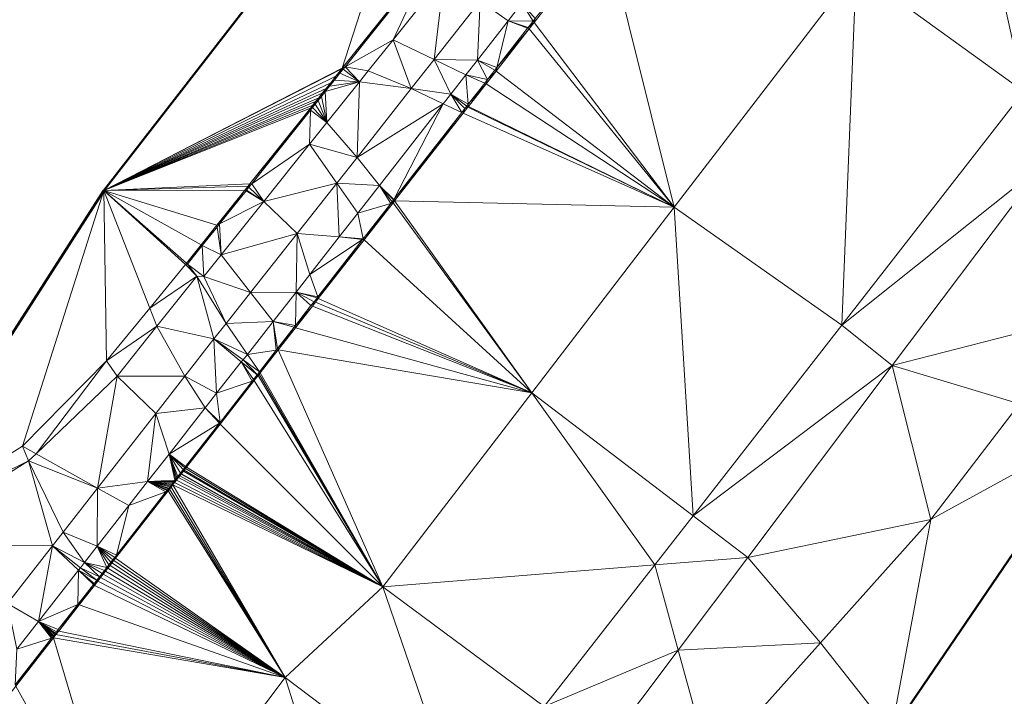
# Model space of a CAD drawing. Header units: metres. Extents: x 3490451 to 6981510, y 5754235 to 11509207.
# Tile 26 of 77: x 3490581 to 3490594, y 5754474 to 5754483. Entities that reach past the tile are written whole.
import ezdxf

# ---------------------------------------------------------------- set-up
doc = ezdxf.new("R2010")
doc.units = ezdxf.units.M
doc.layers.add('Kartierung-05$0$$VERB', color=7, linetype='Continuous', lineweight=18, true_color=0x82563a)

msp = doc.modelspace()

# ---------------------------------------------------------------- linework, layer by layer
at = {"layer": 'Kartierung-05$0$$VERB', "color": 1, "lineweight": 50, "ltscale": 0.02}
for points in [[(3490592.531, 5754500.885), (3490593.412, 5754497.525), (3490589.588, 5754491.697), (3490586.29, 5754486.557), (3490581.84, 5754480.821), (3490578.979, 5754476.361), (3490579.096, 5754476.183), (3490576.349, 5754472.455), (3490569.337, 5754463.952)], [(3490611.3, 5754468.069), (3490616.213, 5754476.07), (3490616.009, 5754476.195), (3490615.748, 5754475.769), (3490615.046, 5754476.2), (3490613.052, 5754477.425), (3490612.651, 5754477.671), (3490612.48, 5754477.775), (3490615.253, 5754482.33), (3490615.281, 5754483.725), (3490615.444, 5754484.078), (3490615.194, 5754484.487), (3490611.554, 5754487.523), (3490609.784, 5754489.039), (3490605.859, 5754489.65), (3490600.83, 5754484.537), (3490594.845, 5754477.72), (3490592.13, 5754473.734), (3490590.831, 5754471.885), (3490589.313, 5754469.909), (3490593.284, 5754465.646)]]:
    msp.add_lwpolyline(points, dxfattribs=at)
at = {"layer": 'Kartierung-05$0$$VERB'}
for points in [[(3490584.955, 5754482.416, 165.631), (3490586.29, 5754486.557, 165.739), (3490581.84, 5754480.821, 165.557)], [(3490586.117, 5754483.87, 165.672), (3490584.955, 5754482.416, 165.631), (3490586.29, 5754486.557, 165.739)], [(3490591.674, 5754483.699, 165.443), (3490593.865, 5754482.111, 165.367), (3490593.104, 5754485.561, 165.368)], [(3490593.865, 5754482.111, 165.367), (3490593.104, 5754485.561, 165.368), (3490595.376, 5754484.048, 165.282)], [(3490588.395, 5754484.208, 165.595), (3490587.476, 5754483.065, 166.06), (3490587.463, 5754483.015, 165.629)], [(3490588.395, 5754484.208, 165.595), (3490587.463, 5754483.015, 165.629), (3490589.294, 5754480.6, 165.569)], [(3490588.395, 5754484.208, 165.595), (3490591.674, 5754483.699, 165.443), (3490589.294, 5754480.6, 165.569)], [(3490584.992, 5754482.437, 166.117), (3490586.117, 5754483.87, 165.672), (3490584.955, 5754482.416, 165.631)], [(3490584.992, 5754482.437, 166.117), (3490586.117, 5754483.87, 165.672), (3490586.115, 5754483.843, 166.165)], [(3490584.992, 5754482.437, 166.117), (3490586.115, 5754483.843, 166.165), (3490585.619, 5754482.79, 166.135)], [(3490586.115, 5754483.843, 166.165), (3490586.286, 5754483.624, 166.163), (3490585.619, 5754482.79, 166.135)], [(3490586.286, 5754483.624, 166.163), (3490586.158, 5754482.53, 166.131), (3490585.619, 5754482.79, 166.135)], [(3490586.76, 5754483.293, 166.1), (3490586.286, 5754483.624, 166.163), (3490586.158, 5754482.53, 166.131)], [(3490591.674, 5754483.699, 165.443), (3490589.294, 5754480.6, 165.569), (3490591.486, 5754479.061, 165.501)], [(3490591.674, 5754483.699, 165.443), (3490593.865, 5754482.111, 165.367), (3490591.486, 5754479.061, 165.501)], [(3490586.722, 5754482.522, 166.06), (3490586.76, 5754483.293, 166.1), (3490586.158, 5754482.53, 166.131)], [(3490586.722, 5754482.522, 166.06), (3490586.76, 5754483.293, 166.1), (3490587.125, 5754483.037, 166.06)], [(3490586.76, 5754483.293, 166.1), (3490587.304, 5754483.267, 166.06), (3490587.125, 5754483.037, 166.06)], [(3490587.304, 5754483.267, 166.06), (3490587.125, 5754483.037, 166.06), (3490587.45, 5754483.032, 166.06)], [(3490587.304, 5754483.267, 166.06), (3490587.476, 5754483.065, 166.06), (3490587.45, 5754483.032, 166.06)], [(3490587.476, 5754483.065, 166.06), (3490587.463, 5754483.015, 165.629), (3490587.45, 5754483.032, 166.06)], [(3490586.977, 5754482.426, 166.06), (3490586.722, 5754482.522, 166.06), (3490587.125, 5754483.037, 166.06)], [(3490586.966, 5754482.379, 165.648), (3490587.398, 5754482.932, 165.632), (3490589.294, 5754480.6, 165.569)], [(3490586.977, 5754482.426, 166.06), (3490586.966, 5754482.379, 165.648), (3490587.398, 5754482.932, 165.632)], [(3490586.977, 5754482.426, 166.06), (3490587.378, 5754482.94, 166.06), (3490587.125, 5754483.037, 166.06)], [(3490586.977, 5754482.426, 166.06), (3490587.378, 5754482.94, 166.06), (3490587.398, 5754482.932, 165.632)], [(3490587.125, 5754483.037, 166.06), (3490587.385, 5754482.948, 166.06), (3490587.45, 5754483.032, 166.06)], [(3490587.378, 5754482.94, 166.06), (3490587.125, 5754483.037, 166.06), (3490587.385, 5754482.948, 166.06)], [(3490587.378, 5754482.94, 166.06), (3490587.398, 5754482.932, 165.632), (3490587.385, 5754482.948, 166.06)], [(3490587.385, 5754482.948, 166.06), (3490587.463, 5754483.015, 165.629), (3490587.45, 5754483.032, 166.06)], [(3490587.398, 5754482.932, 165.632), (3490587.385, 5754482.948, 166.06), (3490587.463, 5754483.015, 165.629)], [(3490587.398, 5754482.932, 165.632), (3490587.463, 5754483.015, 165.629), (3490589.294, 5754480.6, 165.569)], [(3490584.992, 5754482.437, 166.117), (3490585.294, 5754482.384, 166.121), (3490585.619, 5754482.79, 166.135)], [(3490585.858, 5754482.15, 166.147), (3490585.294, 5754482.384, 166.121), (3490585.619, 5754482.79, 166.135)], [(3490586.158, 5754482.53, 166.131), (3490585.858, 5754482.15, 166.147), (3490585.619, 5754482.79, 166.135)], [(3490584.948, 5754482.407, 165.63), (3490584.955, 5754482.416, 165.631), (3490581.84, 5754480.821, 165.557)], [(3490584.948, 5754482.407, 165.63), (3490584.967, 5754482.406, 166.116), (3490584.955, 5754482.416, 165.631)], [(3490584.992, 5754482.437, 166.117), (3490584.967, 5754482.406, 166.116), (3490584.955, 5754482.416, 165.631)], [(3490584.992, 5754482.437, 166.117), (3490585.18, 5754482.241, 166.116), (3490584.967, 5754482.406, 166.116)], [(3490584.992, 5754482.437, 166.117), (3490585.294, 5754482.384, 166.121), (3490585.18, 5754482.241, 166.116)], [(3490586.158, 5754482.53, 166.131), (3490585.858, 5754482.15, 166.147), (3490586.376, 5754482.08, 166.06)], [(3490586.158, 5754482.53, 166.131), (3490586.571, 5754482.33, 166.06), (3490586.376, 5754482.08, 166.06)], [(3490586.722, 5754482.522, 166.06), (3490586.158, 5754482.53, 166.131), (3490586.571, 5754482.33, 166.06)], [(3490586.722, 5754482.522, 166.06), (3490586.856, 5754482.271, 166.06), (3490586.571, 5754482.33, 166.06)], [(3490586.949, 5754482.39, 166.06), (3490586.977, 5754482.426, 166.06), (3490586.722, 5754482.522, 166.06)], [(3490586.949, 5754482.39, 166.06), (3490586.722, 5754482.522, 166.06), (3490586.856, 5754482.271, 166.06)], [(3490586.949, 5754482.39, 166.06), (3490586.977, 5754482.426, 166.06), (3490586.966, 5754482.379, 165.648)], [(3490584.872, 5754482.312, 165.628), (3490584.948, 5754482.407, 165.63), (3490581.84, 5754480.821, 165.557)], [(3490584.805, 5754482.228, 165.625), (3490584.872, 5754482.312, 165.628), (3490581.84, 5754480.821, 165.557)], [(3490584.805, 5754482.228, 165.625), (3490584.853, 5754482.262, 166.111), (3490584.872, 5754482.312, 165.628)], [(3490584.853, 5754482.262, 166.111), (3490584.872, 5754482.312, 165.628), (3490584.925, 5754482.352, 166.114)], [(3490584.853, 5754482.262, 166.111), (3490584.925, 5754482.352, 166.114), (3490585.18, 5754482.241, 166.116)], [(3490584.872, 5754482.312, 165.628), (3490584.925, 5754482.352, 166.114), (3490584.948, 5754482.407, 165.63)], [(3490584.925, 5754482.352, 166.114), (3490584.948, 5754482.407, 165.63), (3490584.967, 5754482.406, 166.116)], [(3490584.925, 5754482.352, 166.114), (3490585.18, 5754482.241, 166.116), (3490584.967, 5754482.406, 166.116)], [(3490585.858, 5754482.15, 166.147), (3490585.294, 5754482.384, 166.121), (3490585.18, 5754482.241, 166.116)], [(3490586.602, 5754481.946, 166.06), (3490586.571, 5754482.33, 166.06), (3490586.376, 5754482.08, 166.06)], [(3490586.817, 5754482.221, 166.06), (3490586.602, 5754481.946, 166.06), (3490586.571, 5754482.33, 166.06)], [(3490586.817, 5754482.221, 166.06), (3490586.856, 5754482.271, 166.06), (3490586.571, 5754482.33, 166.06)], [(3490586.966, 5754482.379, 165.648), (3490586.856, 5754482.271, 166.06), (3490586.835, 5754482.213, 165.653)], [(3490586.966, 5754482.379, 165.648), (3490586.835, 5754482.213, 165.653), (3490589.294, 5754480.6, 165.569)], [(3490586.949, 5754482.39, 166.06), (3490586.966, 5754482.379, 165.648), (3490586.856, 5754482.271, 166.06)], [(3490584.746, 5754482.154, 165.623), (3490584.805, 5754482.228, 165.625), (3490581.84, 5754480.821, 165.557)], [(3490584.733, 5754482.112, 166.106), (3490584.789, 5754482.182, 166.108), (3490585.18, 5754482.241, 166.116)], [(3490584.733, 5754482.112, 166.106), (3490584.752, 5754481.706, 166.098), (3490585.18, 5754482.241, 166.116)], [(3490584.733, 5754482.112, 166.106), (3490584.746, 5754482.154, 165.623), (3490584.789, 5754482.182, 166.108)], [(3490584.746, 5754482.154, 165.623), (3490584.789, 5754482.182, 166.108), (3490584.805, 5754482.228, 165.625)], [(3490585.148, 5754481.25, 166.185), (3490584.752, 5754481.706, 166.098), (3490585.18, 5754482.241, 166.116)], [(3490584.789, 5754482.182, 166.108), (3490584.805, 5754482.228, 165.625), (3490584.853, 5754482.262, 166.111)], [(3490584.789, 5754482.182, 166.108), (3490584.853, 5754482.262, 166.111), (3490585.18, 5754482.241, 166.116)], [(3490585.858, 5754482.15, 166.147), (3490585.148, 5754481.25, 166.185), (3490585.18, 5754482.241, 166.116)], [(3490586.817, 5754482.221, 166.06), (3490586.835, 5754482.213, 165.653), (3490586.602, 5754481.946, 166.06)], [(3490586.835, 5754482.213, 165.653), (3490586.602, 5754481.946, 166.06), (3490586.604, 5754481.917, 165.661)], [(3490586.835, 5754482.213, 165.653), (3490586.604, 5754481.917, 165.661), (3490589.294, 5754480.6, 165.569)], [(3490586.817, 5754482.221, 166.06), (3490586.856, 5754482.271, 166.06), (3490586.835, 5754482.213, 165.653)], [(3490584.694, 5754482.089, 165.621), (3490584.746, 5754482.154, 165.623), (3490581.84, 5754480.821, 165.557)], [(3490584.648, 5754482.031, 165.62), (3490584.694, 5754482.089, 165.621), (3490581.84, 5754480.821, 165.557)], [(3490584.607, 5754481.98, 165.618), (3490584.648, 5754482.031, 165.62), (3490581.84, 5754480.821, 165.557)], [(3490584.607, 5754481.98, 165.618), (3490584.64, 5754481.995, 166.102), (3490584.648, 5754482.031, 165.62)], [(3490584.64, 5754481.995, 166.102), (3490584.648, 5754482.031, 165.62), (3490584.683, 5754482.049, 166.104)], [(3490584.64, 5754481.995, 166.102), (3490584.683, 5754482.049, 166.104), (3490584.752, 5754481.706, 166.098)], [(3490584.648, 5754482.031, 165.62), (3490584.683, 5754482.049, 166.104), (3490584.694, 5754482.089, 165.621)], [(3490584.683, 5754482.049, 166.104), (3490584.694, 5754482.089, 165.621), (3490584.733, 5754482.112, 166.106)], [(3490584.683, 5754482.049, 166.104), (3490584.733, 5754482.112, 166.106), (3490584.752, 5754481.706, 166.098)], [(3490584.694, 5754482.089, 165.621), (3490584.733, 5754482.112, 166.106), (3490584.746, 5754482.154, 165.623)], [(3490586.276, 5754481.952, 166.06), (3490585.858, 5754482.15, 166.147), (3490585.148, 5754481.25, 166.185)], [(3490586.276, 5754481.952, 166.06), (3490585.858, 5754482.15, 166.147), (3490586.376, 5754482.08, 166.06)], [(3490586.276, 5754481.952, 166.06), (3490586.517, 5754481.838, 166.06), (3490586.376, 5754482.08, 166.06)], [(3490586.602, 5754481.946, 166.06), (3490586.584, 5754481.923, 166.06), (3490586.376, 5754482.08, 166.06)], [(3490586.558, 5754481.889, 166.06), (3490586.517, 5754481.838, 166.06), (3490586.376, 5754482.08, 166.06)], [(3490586.558, 5754481.889, 166.06), (3490586.584, 5754481.923, 166.06), (3490586.376, 5754482.08, 166.06)], [(3490594.131, 5754481.169, 165.349), (3490593.865, 5754482.111, 165.367), (3490591.486, 5754479.061, 165.501)], [(3490584.571, 5754481.936, 165.617), (3490584.607, 5754481.98, 165.618), (3490581.84, 5754480.821, 165.557)], [(3490584.54, 5754481.896, 165.616), (3490584.571, 5754481.936, 165.617), (3490581.84, 5754480.821, 165.557)], [(3490584.538, 5754481.867, 166.098), (3490584.54, 5754481.896, 165.616), (3490584.567, 5754481.904, 166.099)], [(3490584.538, 5754481.867, 166.098), (3490584.567, 5754481.904, 166.099), (3490584.752, 5754481.706, 166.098)], [(3490584.54, 5754481.896, 165.616), (3490584.567, 5754481.904, 166.099), (3490584.571, 5754481.936, 165.617)], [(3490584.567, 5754481.904, 166.099), (3490584.571, 5754481.936, 165.617), (3490584.601, 5754481.947, 166.1)], [(3490584.567, 5754481.904, 166.099), (3490584.601, 5754481.947, 166.1), (3490584.752, 5754481.706, 166.098)], [(3490584.571, 5754481.936, 165.617), (3490584.601, 5754481.947, 166.1), (3490584.607, 5754481.98, 165.618)], [(3490584.601, 5754481.947, 166.1), (3490584.607, 5754481.98, 165.618), (3490584.64, 5754481.995, 166.102)], [(3490584.601, 5754481.947, 166.1), (3490584.64, 5754481.995, 166.102), (3490584.752, 5754481.706, 166.098)], [(3490586.276, 5754481.952, 166.06), (3490585.44, 5754480.883, 166.06), (3490585.148, 5754481.25, 166.185)], [(3490586.276, 5754481.952, 166.06), (3490585.44, 5754480.883, 166.06), (3490585.628, 5754480.7, 166.06)], [(3490586.276, 5754481.952, 166.06), (3490586.517, 5754481.838, 166.06), (3490585.628, 5754480.7, 166.06)], [(3490586.536, 5754481.829, 165.664), (3490586.598, 5754481.909, 165.661), (3490589.294, 5754480.6, 165.569)], [(3490586.558, 5754481.889, 166.06), (3490586.536, 5754481.829, 165.664), (3490586.598, 5754481.909, 165.661)], [(3490586.558, 5754481.889, 166.06), (3490586.584, 5754481.923, 166.06), (3490586.598, 5754481.909, 165.661)], [(3490586.602, 5754481.946, 166.06), (3490586.604, 5754481.917, 165.661), (3490586.584, 5754481.923, 166.06)], [(3490586.604, 5754481.917, 165.661), (3490586.584, 5754481.923, 166.06), (3490586.598, 5754481.909, 165.661)], [(3490586.604, 5754481.917, 165.661), (3490586.598, 5754481.909, 165.661), (3490589.294, 5754480.6, 165.569)], [(3490583.749, 5754480.906, 165.588), (3490584.54, 5754481.896, 165.616), (3490581.84, 5754480.821, 165.557)], [(3490583.749, 5754480.906, 165.588), (3490584.538, 5754481.867, 166.098), (3490584.54, 5754481.896, 165.616)], [(3490583.749, 5754480.906, 165.588), (3490583.771, 5754480.907, 166.065), (3490584.538, 5754481.867, 166.098)], [(3490583.771, 5754480.907, 166.065), (3490584.538, 5754481.867, 166.098), (3490584.528, 5754481.426, 166.088)], [(3490584.538, 5754481.867, 166.098), (3490584.528, 5754481.426, 166.088), (3490584.752, 5754481.706, 166.098)], [(3490586.536, 5754481.829, 165.664), (3490586.517, 5754481.838, 166.06), (3490585.628, 5754480.7, 166.06)], [(3490586.536, 5754481.829, 165.664), (3490585.64, 5754480.683, 165.697), (3490585.628, 5754480.7, 166.06)], [(3490586.536, 5754481.829, 165.664), (3490585.64, 5754480.683, 165.697), (3490589.294, 5754480.6, 165.569)], [(3490586.558, 5754481.889, 166.06), (3490586.536, 5754481.829, 165.664), (3490586.517, 5754481.838, 166.06)], [(3490584.528, 5754481.426, 166.088), (3490585.148, 5754481.25, 166.185), (3490584.752, 5754481.706, 166.098)], [(3490583.929, 5754480.676, 166.063), (3490583.771, 5754480.907, 166.065), (3490584.528, 5754481.426, 166.088)], [(3490583.929, 5754480.676, 166.063), (3490584.884, 5754480.915, 166.198), (3490584.528, 5754481.426, 166.088)], [(3490584.884, 5754480.915, 166.198), (3490584.528, 5754481.426, 166.088), (3490585.148, 5754481.25, 166.185)], [(3490584.884, 5754480.915, 166.198), (3490585.44, 5754480.883, 166.06), (3490585.148, 5754481.25, 166.185)], [(3490594.131, 5754481.169, 165.349), (3490592.144, 5754478.53, 165.43), (3490591.486, 5754479.061, 165.501)], [(3490594.131, 5754481.169, 165.349), (3490594.691, 5754479.184, 164.686), (3490592.144, 5754478.53, 165.43)], [(3490583.749, 5754480.906, 165.588), (3490583.724, 5754480.875, 165.587), (3490581.84, 5754480.821, 165.557)], [(3490583.682, 5754480.823, 165.585), (3490583.724, 5754480.875, 165.587), (3490581.84, 5754480.821, 165.557)], [(3490583.682, 5754480.823, 165.585), (3490583.703, 5754480.823, 166.062), (3490583.724, 5754480.875, 165.587)], [(3490583.703, 5754480.823, 166.062), (3490583.735, 5754480.863, 166.063), (3490583.724, 5754480.875, 165.587)], [(3490583.749, 5754480.906, 165.588), (3490583.735, 5754480.863, 166.063), (3490583.724, 5754480.875, 165.587)], [(3490583.929, 5754480.676, 166.063), (3490583.771, 5754480.907, 166.065), (3490583.735, 5754480.863, 166.063)], [(3490583.749, 5754480.906, 165.588), (3490583.771, 5754480.907, 166.065), (3490583.735, 5754480.863, 166.063)], [(3490583.929, 5754480.676, 166.063), (3490584.884, 5754480.915, 166.198), (3490584.364, 5754480.256, 166.226)], [(3490584.884, 5754480.915, 166.198), (3490584.915, 5754480.212, 166.06), (3490584.364, 5754480.256, 166.226)], [(3490584.884, 5754480.915, 166.198), (3490584.915, 5754480.212, 166.06), (3490585.158, 5754480.522, 166.06)], [(3490584.884, 5754480.915, 166.198), (3490585.44, 5754480.883, 166.06), (3490585.158, 5754480.522, 166.06)], [(3490585.588, 5754480.647, 166.06), (3490585.44, 5754480.883, 166.06), (3490585.158, 5754480.522, 166.06)], [(3490585.588, 5754480.647, 166.06), (3490585.44, 5754480.883, 166.06), (3490585.607, 5754480.673, 166.06)], [(3490585.625, 5754480.695, 166.06), (3490585.44, 5754480.883, 166.06), (3490585.607, 5754480.673, 166.06)], [(3490585.625, 5754480.695, 166.06), (3490585.44, 5754480.883, 166.06), (3490585.628, 5754480.7, 166.06)], [(3490581.84, 5754480.821, 165.557), (3490578.979, 5754476.361, 165.501), (3490580.777, 5754477.477, 165.531)], [(3490581.84, 5754480.821, 165.557), (3490580.777, 5754477.477, 165.531), (3490581.873, 5754478.591, 165.549)], [(3490583.682, 5754480.823, 165.585), (3490583.316, 5754480.365, 165.572), (3490581.84, 5754480.821, 165.557)], [(3490582.44, 5754479.283, 165.554), (3490581.84, 5754480.821, 165.557), (3490582.908, 5754479.854, 165.558)], [(3490582.44, 5754479.283, 165.554), (3490581.84, 5754480.821, 165.557), (3490581.873, 5754478.591, 165.549)], [(3490583.111, 5754480.108, 165.565), (3490582.92, 5754479.869, 165.558), (3490581.84, 5754480.821, 165.557)], [(3490582.92, 5754479.869, 165.558), (3490581.84, 5754480.821, 165.557), (3490582.908, 5754479.854, 165.558)], [(3490583.111, 5754480.108, 165.565), (3490583.316, 5754480.365, 165.572), (3490581.84, 5754480.821, 165.557)], [(3490583.352, 5754480.383, 166.047), (3490583.682, 5754480.823, 165.585), (3490583.316, 5754480.365, 165.572)], [(3490583.352, 5754480.383, 166.047), (3490583.697, 5754480.814, 166.062), (3490583.682, 5754480.823, 165.585)], [(3490583.352, 5754480.383, 166.047), (3490583.697, 5754480.814, 166.062), (3490583.929, 5754480.676, 166.063)], [(3490583.697, 5754480.814, 166.062), (3490583.682, 5754480.823, 165.585), (3490583.703, 5754480.823, 166.062)], [(3490583.697, 5754480.814, 166.062), (3490583.703, 5754480.823, 166.062), (3490583.929, 5754480.676, 166.063)], [(3490583.703, 5754480.823, 166.062), (3490583.929, 5754480.676, 166.063), (3490583.735, 5754480.863, 166.063)], [(3490583.352, 5754480.383, 166.047), (3490583.929, 5754480.676, 166.063), (3490583.372, 5754479.98, 166.039)], [(3490583.929, 5754480.676, 166.063), (3490583.372, 5754479.98, 166.039), (3490584.364, 5754480.256, 166.226)], [(3490585.588, 5754480.647, 166.06), (3490585.228, 5754480.187, 166.06), (3490585.158, 5754480.522, 166.06)], [(3490585.588, 5754480.647, 166.06), (3490585.242, 5754480.175, 165.712), (3490585.228, 5754480.187, 166.06)], [(3490585.242, 5754480.175, 165.712), (3490585.619, 5754480.657, 165.698), (3490587.432, 5754478.175, 165.667)], [(3490585.588, 5754480.647, 166.06), (3490585.242, 5754480.175, 165.712), (3490585.619, 5754480.657, 165.698)], [(3490585.588, 5754480.647, 166.06), (3490585.619, 5754480.657, 165.698), (3490585.607, 5754480.673, 166.06)], [(3490585.625, 5754480.695, 166.06), (3490585.607, 5754480.673, 166.06), (3490585.64, 5754480.683, 165.697)], [(3490585.619, 5754480.657, 165.698), (3490585.607, 5754480.673, 166.06), (3490585.64, 5754480.683, 165.697)], [(3490585.619, 5754480.657, 165.698), (3490585.64, 5754480.683, 165.697), (3490587.432, 5754478.175, 165.667)], [(3490585.625, 5754480.695, 166.06), (3490585.64, 5754480.683, 165.697), (3490585.628, 5754480.7, 166.06)], [(3490585.64, 5754480.683, 165.697), (3490587.432, 5754478.175, 165.667), (3490589.294, 5754480.6, 165.569)], [(3490584.915, 5754480.212, 166.06), (3490585.228, 5754480.187, 166.06), (3490585.158, 5754480.522, 166.06)], [(3490589.541, 5754476.568, 165.61), (3490587.432, 5754478.175, 165.667), (3490589.294, 5754480.6, 165.569)], [(3490589.541, 5754476.568, 165.61), (3490589.294, 5754480.6, 165.569), (3490591.486, 5754479.061, 165.501)], [(3490583.111, 5754480.108, 165.565), (3490583.318, 5754480.34, 166.045), (3490583.316, 5754480.365, 165.572)], [(3490583.352, 5754480.383, 166.047), (3490583.318, 5754480.34, 166.045), (3490583.316, 5754480.365, 165.572)], [(3490583.352, 5754480.383, 166.047), (3490583.318, 5754480.34, 166.045), (3490583.372, 5754479.98, 166.039)], [(3490583.111, 5754480.108, 165.565), (3490583.126, 5754480.099, 166.037), (3490583.318, 5754480.34, 166.045)], [(3490583.126, 5754480.099, 166.037), (3490583.318, 5754480.34, 166.045), (3490583.372, 5754479.98, 166.039)], [(3490583.756, 5754479.485, 166.258), (3490583.372, 5754479.98, 166.039), (3490584.364, 5754480.256, 166.226)], [(3490584.352, 5754479.491, 166.06), (3490583.756, 5754479.485, 166.258), (3490584.364, 5754480.256, 166.226)], [(3490584.53, 5754479.72, 166.06), (3490584.352, 5754479.491, 166.06), (3490584.364, 5754480.256, 166.226)], [(3490584.53, 5754479.72, 166.06), (3490584.915, 5754480.212, 166.06), (3490584.364, 5754480.256, 166.226)], [(3490583.111, 5754480.108, 165.565), (3490582.92, 5754479.869, 165.558), (3490582.933, 5754479.858, 166.029)], [(3490583.111, 5754480.108, 165.565), (3490583.126, 5754480.099, 166.037), (3490582.933, 5754479.858, 166.029)], [(3490583.126, 5754480.099, 166.037), (3490583.144, 5754479.695, 166.029), (3490582.933, 5754479.858, 166.029)], [(3490583.126, 5754480.099, 166.037), (3490583.372, 5754479.98, 166.039), (3490583.144, 5754479.695, 166.029)], [(3490584.53, 5754479.72, 166.06), (3490585.22, 5754480.177, 166.06), (3490584.915, 5754480.212, 166.06)], [(3490584.635, 5754479.428, 166.06), (3490584.53, 5754479.72, 166.06), (3490585.22, 5754480.177, 166.06)], [(3490584.635, 5754479.428, 166.06), (3490585.22, 5754480.177, 166.06), (3490585.242, 5754480.175, 165.712)], [(3490584.635, 5754479.428, 166.06), (3490584.642, 5754479.407, 165.734), (3490585.242, 5754480.175, 165.712)], [(3490584.642, 5754479.407, 165.734), (3490585.242, 5754480.175, 165.712), (3490587.432, 5754478.175, 165.667)], [(3490585.22, 5754480.177, 166.06), (3490584.915, 5754480.212, 166.06), (3490585.228, 5754480.187, 166.06)], [(3490585.22, 5754480.177, 166.06), (3490585.242, 5754480.175, 165.712), (3490585.228, 5754480.187, 166.06)], [(3490583.756, 5754479.485, 166.258), (3490583.372, 5754479.98, 166.039), (3490583.144, 5754479.695, 166.029)], [(3490582.44, 5754479.283, 165.554), (3490583.053, 5754479.698, 166.029), (3490582.908, 5754479.854, 165.558)], [(3490582.92, 5754479.869, 165.558), (3490582.933, 5754479.858, 166.029), (3490582.908, 5754479.854, 165.558)], [(3490582.933, 5754479.858, 166.029), (3490583.053, 5754479.698, 166.029), (3490582.908, 5754479.854, 165.558)], [(3490583.144, 5754479.695, 166.029), (3490582.933, 5754479.858, 166.029), (3490583.053, 5754479.698, 166.029)], [(3490584.635, 5754479.428, 166.06), (3490584.53, 5754479.72, 166.06), (3490584.352, 5754479.491, 166.06)], [(3490582.44, 5754479.283, 165.554), (3490582.533, 5754479.044, 166.159), (3490583.053, 5754479.698, 166.029)], [(3490582.533, 5754479.044, 166.159), (3490583.278, 5754478.879, 166.283), (3490583.053, 5754479.698, 166.029)], [(3490583.437, 5754479.08, 166.275), (3490583.144, 5754479.695, 166.029), (3490583.053, 5754479.698, 166.029)], [(3490583.437, 5754479.08, 166.275), (3490583.278, 5754478.879, 166.283), (3490583.053, 5754479.698, 166.029)], [(3490583.756, 5754479.485, 166.258), (3490583.437, 5754479.08, 166.275), (3490583.144, 5754479.695, 166.029)], [(3490583.756, 5754479.485, 166.258), (3490584.051, 5754479.106, 166.06), (3490583.437, 5754479.08, 166.275)], [(3490584.352, 5754479.491, 166.06), (3490583.756, 5754479.485, 166.258), (3490584.051, 5754479.106, 166.06)], [(3490584.344, 5754479.056, 166.06), (3490584.352, 5754479.491, 166.06), (3490584.051, 5754479.106, 166.06)], [(3490584.344, 5754479.056, 166.06), (3490584.546, 5754479.314, 166.06), (3490584.352, 5754479.491, 166.06)], [(3490584.587, 5754479.366, 166.06), (3490584.546, 5754479.314, 166.06), (3490584.352, 5754479.491, 166.06)], [(3490584.625, 5754479.415, 166.06), (3490584.587, 5754479.366, 166.06), (3490584.352, 5754479.491, 166.06)], [(3490584.635, 5754479.428, 166.06), (3490584.625, 5754479.415, 166.06), (3490584.352, 5754479.491, 166.06)], [(3490584.587, 5754479.366, 166.06), (3490584.564, 5754479.307, 165.737), (3490584.546, 5754479.314, 166.06)], [(3490584.605, 5754479.359, 165.736), (3490584.587, 5754479.366, 166.06), (3490584.564, 5754479.307, 165.737)], [(3490584.605, 5754479.359, 165.736), (3490584.564, 5754479.307, 165.737), (3490587.432, 5754478.175, 165.667)], [(3490584.625, 5754479.415, 166.06), (3490584.605, 5754479.359, 165.736), (3490584.587, 5754479.366, 166.06)], [(3490584.642, 5754479.407, 165.734), (3490584.625, 5754479.415, 166.06), (3490584.605, 5754479.359, 165.736)], [(3490584.642, 5754479.407, 165.734), (3490584.605, 5754479.359, 165.736), (3490587.432, 5754478.175, 165.667)], [(3490584.635, 5754479.428, 166.06), (3490584.642, 5754479.407, 165.734), (3490584.625, 5754479.415, 166.06)], [(3490582.44, 5754479.283, 165.554), (3490582.533, 5754479.044, 166.159), (3490581.873, 5754478.591, 165.549)], [(3490584.344, 5754479.056, 166.06), (3490584.564, 5754479.307, 165.737), (3490584.546, 5754479.314, 166.06)], [(3490584.344, 5754479.056, 166.06), (3490584.564, 5754479.307, 165.737), (3490584.344, 5754479.026, 165.745)], [(3490584.564, 5754479.307, 165.737), (3490584.344, 5754479.026, 165.745), (3490587.432, 5754478.175, 165.667)], [(3490583.715, 5754478.677, 166.06), (3490583.437, 5754479.08, 166.275), (3490583.278, 5754478.879, 166.283)], [(3490584.051, 5754479.106, 166.06), (3490583.715, 5754478.677, 166.06), (3490583.437, 5754479.08, 166.275)], [(3490584.091, 5754478.731, 166.06), (3490584.051, 5754479.106, 166.06), (3490583.715, 5754478.677, 166.06)], [(3490584.325, 5754479.031, 166.06), (3490584.108, 5754478.753, 166.06), (3490584.051, 5754479.106, 166.06)], [(3490584.325, 5754479.031, 166.06), (3490584.344, 5754479.056, 166.06), (3490584.051, 5754479.106, 166.06)], [(3490584.091, 5754478.731, 166.06), (3490584.108, 5754478.753, 166.06), (3490584.051, 5754479.106, 166.06)], [(3490593.807, 5754478.031, 164.695), (3490594.691, 5754479.184, 164.686), (3490592.144, 5754478.53, 165.43)], [(3490582.533, 5754479.044, 166.159), (3490582.013, 5754478.391, 166.288), (3490581.873, 5754478.591, 165.549)], [(3490582.897, 5754478.392, 166.304), (3490582.533, 5754479.044, 166.159), (3490582.013, 5754478.391, 166.288)], [(3490582.897, 5754478.392, 166.304), (3490582.533, 5754479.044, 166.159), (3490583.278, 5754478.879, 166.283)], [(3490584.325, 5754479.031, 166.06), (3490584.108, 5754478.753, 166.06), (3490584.344, 5754479.026, 165.745)], [(3490584.117, 5754478.735, 165.754), (3490584.108, 5754478.753, 166.06), (3490584.344, 5754479.026, 165.745)], [(3490584.117, 5754478.735, 165.754), (3490584.344, 5754479.026, 165.745), (3490587.432, 5754478.175, 165.667)], [(3490584.325, 5754479.031, 166.06), (3490584.344, 5754479.056, 166.06), (3490584.344, 5754479.026, 165.745)], [(3490589.541, 5754476.568, 165.61), (3490592.144, 5754478.53, 165.43), (3490591.486, 5754479.061, 165.501)], [(3490582.897, 5754478.392, 166.304), (3490583.313, 5754478.17, 166.283), (3490583.278, 5754478.879, 166.283)], [(3490583.715, 5754478.677, 166.06), (3490583.278, 5754478.879, 166.283), (3490583.661, 5754478.608, 166.06)], [(3490583.278, 5754478.879, 166.283), (3490583.633, 5754478.58, 166.283), (3490583.661, 5754478.608, 166.06)], [(3490583.313, 5754478.17, 166.283), (3490583.278, 5754478.879, 166.283), (3490583.633, 5754478.58, 166.283)], [(3490584.091, 5754478.731, 166.06), (3490583.715, 5754478.677, 166.06), (3490583.872, 5754478.451, 166.06)], [(3490584.091, 5754478.731, 166.06), (3490583.882, 5754478.434, 165.763), (3490583.872, 5754478.451, 166.06)], [(3490584.091, 5754478.731, 166.06), (3490584.117, 5754478.735, 165.754), (3490583.882, 5754478.434, 165.763)], [(3490584.117, 5754478.735, 165.754), (3490583.882, 5754478.434, 165.763), (3490585.485, 5754475.64, 165.77)], [(3490584.091, 5754478.731, 166.06), (3490584.117, 5754478.735, 165.754), (3490584.108, 5754478.753, 166.06)], [(3490584.117, 5754478.735, 165.754), (3490587.432, 5754478.175, 165.667), (3490585.485, 5754475.64, 165.77)], [(3490580.952, 5754477.379, 166.316), (3490580.777, 5754477.477, 165.531), (3490581.873, 5754478.591, 165.549)], [(3490580.952, 5754477.379, 166.316), (3490582.013, 5754478.391, 166.288), (3490581.873, 5754478.591, 165.549)], [(3490583.778, 5754478.325, 166.283), (3490583.313, 5754478.17, 166.283), (3490583.633, 5754478.58, 166.283)], [(3490583.633, 5754478.58, 166.283), (3490583.846, 5754478.412, 166.283), (3490583.661, 5754478.608, 166.06)], [(3490583.778, 5754478.325, 166.283), (3490583.795, 5754478.347, 166.283), (3490583.633, 5754478.58, 166.283)], [(3490583.843, 5754478.408, 166.283), (3490583.633, 5754478.58, 166.283), (3490583.846, 5754478.412, 166.283)], [(3490583.795, 5754478.347, 166.283), (3490583.843, 5754478.408, 166.283), (3490583.633, 5754478.58, 166.283)], [(3490583.715, 5754478.677, 166.06), (3490583.661, 5754478.608, 166.06), (3490583.872, 5754478.451, 166.06)], [(3490583.846, 5754478.412, 166.283), (3490583.661, 5754478.608, 166.06), (3490583.872, 5754478.451, 166.06)], [(3490583.846, 5754478.412, 166.283), (3490583.872, 5754478.451, 166.06), (3490583.869, 5754478.418, 165.763)], [(3490583.882, 5754478.434, 165.763), (3490583.872, 5754478.451, 166.06), (3490583.869, 5754478.418, 165.763)], [(3490583.882, 5754478.434, 165.763), (3490583.869, 5754478.418, 165.763), (3490585.485, 5754475.64, 165.77)], [(3490589.541, 5754476.568, 165.61), (3490590.257, 5754476.022, 165.508), (3490592.144, 5754478.53, 165.43)], [(3490590.257, 5754476.022, 165.508), (3490592.144, 5754478.53, 165.43), (3490592.648, 5754476.517, 164.706)], [(3490593.807, 5754478.031, 164.695), (3490592.144, 5754478.53, 165.43), (3490592.648, 5754476.517, 164.706)], [(3490580.952, 5754477.379, 166.316), (3490581.756, 5754476.929, 166.368), (3490582.013, 5754478.391, 166.288)], [(3490582.517, 5754477.904, 166.326), (3490581.756, 5754476.929, 166.368), (3490582.013, 5754478.391, 166.288)], [(3490582.897, 5754478.392, 166.304), (3490582.517, 5754477.904, 166.326), (3490582.013, 5754478.391, 166.288)], [(3490583.163, 5754477.977, 166.283), (3490582.897, 5754478.392, 166.304), (3490582.517, 5754477.904, 166.326)], [(3490583.163, 5754477.977, 166.283), (3490582.897, 5754478.392, 166.304), (3490583.313, 5754478.17, 166.283)], [(3490583.359, 5754477.788, 166.283), (3490583.778, 5754478.325, 166.283), (3490583.313, 5754478.17, 166.283)], [(3490583.359, 5754477.788, 166.283), (3490583.361, 5754477.767, 165.794), (3490583.778, 5754478.325, 166.283)], [(3490583.361, 5754477.767, 165.794), (3490583.778, 5754478.325, 166.283), (3490583.803, 5754478.334, 165.767)], [(3490583.361, 5754477.767, 165.794), (3490583.803, 5754478.334, 165.767), (3490585.485, 5754475.64, 165.77)], [(3490583.778, 5754478.325, 166.283), (3490583.803, 5754478.334, 165.767), (3490583.795, 5754478.347, 166.283)], [(3490583.795, 5754478.347, 166.283), (3490583.843, 5754478.408, 166.283), (3490583.854, 5754478.399, 165.764)], [(3490583.803, 5754478.334, 165.767), (3490583.795, 5754478.347, 166.283), (3490583.854, 5754478.399, 165.764)], [(3490583.803, 5754478.334, 165.767), (3490583.854, 5754478.399, 165.764), (3490585.485, 5754475.64, 165.77)], [(3490583.843, 5754478.408, 166.283), (3490583.854, 5754478.399, 165.764), (3490583.846, 5754478.412, 166.283)], [(3490583.854, 5754478.399, 165.764), (3490583.846, 5754478.412, 166.283), (3490583.869, 5754478.418, 165.763)], [(3490583.854, 5754478.399, 165.764), (3490583.869, 5754478.418, 165.763), (3490585.485, 5754475.64, 165.77)], [(3490583.359, 5754477.788, 166.283), (3490583.163, 5754477.977, 166.283), (3490583.313, 5754478.17, 166.283)], [(3490587.432, 5754478.175, 165.667), (3490589.04, 5754475.925, 165.639), (3490585.485, 5754475.64, 165.77)], [(3490589.541, 5754476.568, 165.61), (3490587.432, 5754478.175, 165.667), (3490589.04, 5754475.925, 165.639)], [(3490583.163, 5754477.977, 166.283), (3490582.692, 5754477.375, 166.283), (3490582.517, 5754477.904, 166.326)], [(3490583.351, 5754477.778, 166.283), (3490583.163, 5754477.977, 166.283), (3490582.692, 5754477.375, 166.283)], [(3490583.351, 5754477.778, 166.283), (3490583.359, 5754477.788, 166.283), (3490583.163, 5754477.977, 166.283)], [(3490593.807, 5754478.031, 164.695), (3490594.845, 5754477.72, 164.54), (3490592.648, 5754476.517, 164.706)], [(3490582.41, 5754477.014, 166.283), (3490582.517, 5754477.904, 166.326), (3490581.756, 5754476.929, 166.368)], [(3490582.41, 5754477.014, 166.283), (3490582.692, 5754477.375, 166.283), (3490582.517, 5754477.904, 166.326)], [(3490583.351, 5754477.778, 166.283), (3490583.359, 5754477.788, 166.283), (3490583.361, 5754477.767, 165.794)], [(3490582.908, 5754477.21, 166.283), (3490583.351, 5754477.778, 166.283), (3490582.692, 5754477.375, 166.283)], [(3490582.908, 5754477.21, 166.283), (3490583.351, 5754477.778, 166.283), (3490583.361, 5754477.767, 165.794)], [(3490582.908, 5754477.21, 166.283), (3490582.919, 5754477.201, 165.821), (3490583.361, 5754477.767, 165.794)], [(3490582.919, 5754477.201, 165.821), (3490583.361, 5754477.767, 165.794), (3490585.485, 5754475.64, 165.77)], [(3490594.845, 5754477.72, 164.54), (3490592.13, 5754473.734, 164.536), (3490592.648, 5754476.517, 164.706)], [(3490580.855, 5754477.287, 166.319), (3490578.979, 5754476.361, 165.501), (3490580.777, 5754477.477, 165.531)], [(3490580.952, 5754477.379, 166.316), (3490580.855, 5754477.287, 166.319), (3490580.777, 5754477.477, 165.531)], [(3490580.855, 5754477.287, 166.319), (3490579.096, 5754476.183, 166.417), (3490578.979, 5754476.361, 165.501)], [(3490581.167, 5754476.175, 166.401), (3490580.855, 5754477.287, 166.319), (3490579.096, 5754476.183, 166.417)], [(3490580.952, 5754477.379, 166.316), (3490581.756, 5754476.929, 166.368), (3490580.855, 5754477.287, 166.319)], [(3490581.307, 5754476.354, 166.393), (3490581.167, 5754476.175, 166.401), (3490580.855, 5754477.287, 166.319)], [(3490581.756, 5754476.929, 166.368), (3490581.307, 5754476.354, 166.393), (3490580.855, 5754477.287, 166.319)], [(3490582.768, 5754477.032, 166.283), (3490582.41, 5754477.014, 166.283), (3490582.692, 5754477.375, 166.283)], [(3490582.793, 5754477.063, 166.283), (3490582.807, 5754477.082, 166.283), (3490582.692, 5754477.375, 166.283)], [(3490582.807, 5754477.082, 166.283), (3490582.84, 5754477.124, 166.283), (3490582.692, 5754477.375, 166.283)], [(3490582.78, 5754477.047, 166.283), (3490582.793, 5754477.063, 166.283), (3490582.692, 5754477.375, 166.283)], [(3490582.768, 5754477.032, 166.283), (3490582.78, 5754477.047, 166.283), (3490582.692, 5754477.375, 166.283)], [(3490582.877, 5754477.172, 166.283), (3490582.84, 5754477.124, 166.283), (3490582.692, 5754477.375, 166.283)], [(3490582.896, 5754477.195, 166.283), (3490582.877, 5754477.172, 166.283), (3490582.692, 5754477.375, 166.283)], [(3490582.908, 5754477.21, 166.283), (3490582.896, 5754477.195, 166.283), (3490582.692, 5754477.375, 166.283)], [(3490582.88, 5754477.151, 165.823), (3490582.877, 5754477.172, 166.283), (3490582.84, 5754477.124, 166.283)], [(3490582.88, 5754477.151, 165.823), (3490582.853, 5754477.117, 165.825), (3490582.84, 5754477.124, 166.283)], [(3490582.88, 5754477.151, 165.823), (3490582.853, 5754477.117, 165.825), (3490585.485, 5754475.64, 165.77)], [(3490582.896, 5754477.195, 166.283), (3490582.89, 5754477.164, 165.822), (3490582.877, 5754477.172, 166.283)], [(3490582.88, 5754477.151, 165.823), (3490582.89, 5754477.164, 165.822), (3490582.877, 5754477.172, 166.283)], [(3490582.88, 5754477.151, 165.823), (3490582.89, 5754477.164, 165.822), (3490585.485, 5754475.64, 165.77)], [(3490582.896, 5754477.195, 166.283), (3490582.907, 5754477.185, 165.821), (3490582.89, 5754477.164, 165.822)], [(3490582.907, 5754477.185, 165.821), (3490582.89, 5754477.164, 165.822), (3490585.485, 5754475.64, 165.77)], [(3490582.908, 5754477.21, 166.283), (3490582.919, 5754477.201, 165.821), (3490582.896, 5754477.195, 166.283)], [(3490582.919, 5754477.201, 165.821), (3490582.896, 5754477.195, 166.283), (3490582.907, 5754477.185, 165.821)], [(3490582.919, 5754477.201, 165.821), (3490582.907, 5754477.185, 165.821), (3490585.485, 5754475.64, 165.77)], [(3490582.166, 5754476.701, 166.283), (3490582.41, 5754477.014, 166.283), (3490581.756, 5754476.929, 166.368)], [(3490582.651, 5754476.882, 166.283), (3490582.166, 5754476.701, 166.283), (3490582.41, 5754477.014, 166.283)], [(3490582.755, 5754477.015, 166.283), (3490582.768, 5754477.032, 166.283), (3490582.41, 5754477.014, 166.283)], [(3490582.744, 5754477.002, 166.283), (3490582.755, 5754477.015, 166.283), (3490582.41, 5754477.014, 166.283)], [(3490582.669, 5754476.905, 166.283), (3490582.682, 5754476.922, 166.283), (3490582.41, 5754477.014, 166.283)], [(3490582.732, 5754476.985, 166.283), (3490582.744, 5754477.002, 166.283), (3490582.41, 5754477.014, 166.283)], [(3490582.689, 5754476.93, 166.283), (3490582.702, 5754476.947, 166.283), (3490582.41, 5754477.014, 166.283)], [(3490582.682, 5754476.922, 166.283), (3490582.689, 5754476.93, 166.283), (3490582.41, 5754477.014, 166.283)], [(3490582.722, 5754476.973, 166.283), (3490582.732, 5754476.985, 166.283), (3490582.41, 5754477.014, 166.283)], [(3490582.664, 5754476.898, 166.283), (3490582.669, 5754476.905, 166.283), (3490582.41, 5754477.014, 166.283)], [(3490582.709, 5754476.957, 166.283), (3490582.722, 5754476.973, 166.283), (3490582.41, 5754477.014, 166.283)], [(3490582.702, 5754476.947, 166.283), (3490582.709, 5754476.957, 166.283), (3490582.41, 5754477.014, 166.283)], [(3490582.651, 5754476.882, 166.283), (3490582.664, 5754476.898, 166.283), (3490582.41, 5754477.014, 166.283)], [(3490582.744, 5754477.002, 166.283), (3490582.763, 5754477.001, 165.83), (3490582.755, 5754477.015, 166.283)], [(3490582.763, 5754477.001, 165.83), (3490582.755, 5754477.015, 166.283), (3490582.768, 5754477.032, 166.283)], [(3490582.763, 5754477.001, 165.83), (3490582.768, 5754477.032, 166.283), (3490582.788, 5754477.032, 165.829)], [(3490582.763, 5754477.001, 165.83), (3490582.788, 5754477.032, 165.829), (3490585.485, 5754475.64, 165.77)], [(3490582.768, 5754477.032, 166.283), (3490582.788, 5754477.032, 165.829), (3490582.78, 5754477.047, 166.283)], [(3490582.788, 5754477.032, 165.829), (3490582.78, 5754477.047, 166.283), (3490582.793, 5754477.063, 166.283)], [(3490582.788, 5754477.032, 165.829), (3490582.793, 5754477.063, 166.283), (3490582.814, 5754477.066, 165.827)], [(3490582.788, 5754477.032, 165.829), (3490582.814, 5754477.066, 165.827), (3490585.485, 5754475.64, 165.77)], [(3490582.793, 5754477.063, 166.283), (3490582.807, 5754477.082, 166.283), (3490582.814, 5754477.066, 165.827)], [(3490582.832, 5754477.089, 165.826), (3490582.807, 5754477.082, 166.283), (3490582.84, 5754477.124, 166.283)], [(3490582.832, 5754477.089, 165.826), (3490582.807, 5754477.082, 166.283), (3490582.814, 5754477.066, 165.827)], [(3490582.832, 5754477.089, 165.826), (3490582.814, 5754477.066, 165.827), (3490585.485, 5754475.64, 165.77)], [(3490582.849, 5754477.111, 165.825), (3490582.832, 5754477.089, 165.826), (3490582.84, 5754477.124, 166.283)], [(3490582.849, 5754477.111, 165.825), (3490582.832, 5754477.089, 165.826), (3490585.485, 5754475.64, 165.77)], [(3490582.849, 5754477.111, 165.825), (3490582.853, 5754477.117, 165.825), (3490582.84, 5754477.124, 166.283)], [(3490582.849, 5754477.111, 165.825), (3490582.853, 5754477.117, 165.825), (3490585.485, 5754475.64, 165.77)], [(3490581.752, 5754476.17, 166.283), (3490581.756, 5754476.929, 166.368), (3490581.307, 5754476.354, 166.393)], [(3490582.166, 5754476.701, 166.283), (3490581.752, 5754476.17, 166.283), (3490581.756, 5754476.929, 166.368)], [(3490581.993, 5754476.015, 165.877), (3490582.678, 5754476.892, 165.835), (3490584.209, 5754474.455, 165.858)], [(3490582.003, 5754476.052, 166.283), (3490581.993, 5754476.015, 165.877), (3490582.678, 5754476.892, 165.835)], [(3490582.003, 5754476.052, 166.283), (3490582.651, 5754476.882, 166.283), (3490582.678, 5754476.892, 165.835)], [(3490582.003, 5754476.052, 166.283), (3490582.651, 5754476.882, 166.283), (3490582.166, 5754476.701, 166.283)], [(3490582.651, 5754476.882, 166.283), (3490582.664, 5754476.898, 166.283), (3490582.678, 5754476.892, 165.835)], [(3490582.664, 5754476.898, 166.283), (3490582.678, 5754476.892, 165.835), (3490582.669, 5754476.905, 166.283)], [(3490582.669, 5754476.905, 166.283), (3490582.682, 5754476.922, 166.283), (3490582.697, 5754476.917, 165.834)], [(3490582.678, 5754476.892, 165.835), (3490582.669, 5754476.905, 166.283), (3490582.697, 5754476.917, 165.834)], [(3490582.678, 5754476.892, 165.835), (3490582.697, 5754476.917, 165.834), (3490584.209, 5754474.455, 165.858)], [(3490582.682, 5754476.922, 166.283), (3490582.697, 5754476.917, 165.834), (3490582.689, 5754476.93, 166.283)], [(3490582.697, 5754476.917, 165.834), (3490582.689, 5754476.93, 166.283), (3490582.702, 5754476.947, 166.283)], [(3490582.697, 5754476.917, 165.834), (3490582.702, 5754476.947, 166.283), (3490582.718, 5754476.943, 165.833)], [(3490582.697, 5754476.917, 165.834), (3490582.718, 5754476.943, 165.833), (3490584.209, 5754474.455, 165.858)], [(3490582.702, 5754476.947, 166.283), (3490582.718, 5754476.943, 165.833), (3490582.709, 5754476.957, 166.283)], [(3490582.718, 5754476.943, 165.833), (3490582.709, 5754476.957, 166.283), (3490582.722, 5754476.973, 166.283)], [(3490582.718, 5754476.943, 165.833), (3490582.722, 5754476.973, 166.283), (3490582.74, 5754476.971, 165.831)], [(3490582.718, 5754476.943, 165.833), (3490582.74, 5754476.971, 165.831), (3490584.209, 5754474.455, 165.858)], [(3490582.722, 5754476.973, 166.283), (3490582.74, 5754476.971, 165.831), (3490582.732, 5754476.985, 166.283)], [(3490582.74, 5754476.971, 165.831), (3490582.732, 5754476.985, 166.283), (3490582.744, 5754477.002, 166.283)], [(3490582.74, 5754476.971, 165.831), (3490582.744, 5754477.002, 166.283), (3490582.763, 5754477.001, 165.83)], [(3490582.74, 5754476.971, 165.831), (3490582.763, 5754477.001, 165.83), (3490585.485, 5754475.64, 165.77)], [(3490582.74, 5754476.971, 165.831), (3490584.209, 5754474.455, 165.858), (3490585.485, 5754475.64, 165.77)], [(3490582.003, 5754476.052, 166.283), (3490582.166, 5754476.701, 166.283), (3490581.752, 5754476.17, 166.283)], [(3490589.541, 5754476.568, 165.61), (3490589.04, 5754475.925, 165.639), (3490590.257, 5754476.022, 165.508)], [(3490591.207, 5754474.907, 164.841), (3490590.257, 5754476.022, 165.508), (3490592.648, 5754476.517, 164.706)], [(3490591.207, 5754474.907, 164.841), (3490592.13, 5754473.734, 164.536), (3490592.648, 5754476.517, 164.706)], [(3490581.585, 5754475.956, 166.283), (3490581.307, 5754476.354, 166.393), (3490581.167, 5754476.175, 166.401)], [(3490581.752, 5754476.17, 166.283), (3490581.585, 5754475.956, 166.283), (3490581.307, 5754476.354, 166.393)], [(3490580.579, 5754475.421, 166.434), (3490581.167, 5754476.175, 166.401), (3490579.096, 5754476.183, 166.417)], [(3490580.984, 5754475.186, 166.283), (3490580.579, 5754475.421, 166.434), (3490581.167, 5754476.175, 166.401)], [(3490580.984, 5754475.186, 166.283), (3490581.506, 5754475.856, 166.283), (3490581.167, 5754476.175, 166.401)], [(3490581.585, 5754475.956, 166.283), (3490581.532, 5754475.888, 166.283), (3490581.167, 5754476.175, 166.401)], [(3490581.506, 5754475.856, 166.283), (3490581.532, 5754475.888, 166.283), (3490581.167, 5754476.175, 166.401)], [(3490581.877, 5754475.891, 166.283), (3490581.752, 5754476.17, 166.283), (3490581.585, 5754475.956, 166.283)], [(3490581.905, 5754475.927, 166.283), (3490581.877, 5754475.891, 166.283), (3490581.752, 5754476.17, 166.283)], [(3490581.932, 5754475.962, 166.283), (3490581.905, 5754475.927, 166.283), (3490581.752, 5754476.17, 166.283)], [(3490581.957, 5754475.994, 166.283), (3490581.932, 5754475.962, 166.283), (3490581.752, 5754476.17, 166.283)], [(3490582.003, 5754476.052, 166.283), (3490581.98, 5754476.024, 166.283), (3490581.752, 5754476.17, 166.283)], [(3490581.98, 5754476.024, 166.283), (3490581.957, 5754475.994, 166.283), (3490581.752, 5754476.17, 166.283)], [(3490581.957, 5754475.994, 166.283), (3490581.945, 5754475.953, 165.88), (3490581.932, 5754475.962, 166.283)], [(3490581.97, 5754475.985, 165.878), (3490581.957, 5754475.994, 166.283), (3490581.945, 5754475.953, 165.88)], [(3490581.97, 5754475.985, 165.878), (3490581.945, 5754475.953, 165.88), (3490584.209, 5754474.455, 165.858)], [(3490581.98, 5754476.024, 166.283), (3490581.97, 5754475.985, 165.878), (3490581.957, 5754475.994, 166.283)], [(3490581.993, 5754476.015, 165.877), (3490581.98, 5754476.024, 166.283), (3490581.97, 5754475.985, 165.878)], [(3490581.993, 5754476.015, 165.877), (3490581.97, 5754475.985, 165.878), (3490584.209, 5754474.455, 165.858)], [(3490582.003, 5754476.052, 166.283), (3490581.993, 5754476.015, 165.877), (3490581.98, 5754476.024, 166.283)], [(3490589.347, 5754474.813, 165.546), (3490589.04, 5754475.925, 165.639), (3490590.257, 5754476.022, 165.508)], [(3490589.347, 5754474.813, 165.546), (3490591.207, 5754474.907, 164.841), (3490590.257, 5754476.022, 165.508)], [(3490581.499, 5754475.407, 166.283), (3490580.984, 5754475.186, 166.283), (3490581.506, 5754475.856, 166.283)], [(3490581.499, 5754475.407, 166.283), (3490581.704, 5754475.669, 166.283), (3490581.506, 5754475.856, 166.283)], [(3490581.506, 5754475.856, 166.283), (3490581.745, 5754475.722, 166.283), (3490581.532, 5754475.888, 166.283)], [(3490581.506, 5754475.856, 166.283), (3490581.713, 5754475.681, 166.283), (3490581.745, 5754475.722, 166.283)], [(3490581.704, 5754475.669, 166.283), (3490581.506, 5754475.856, 166.283), (3490581.713, 5754475.681, 166.283)], [(3490581.781, 5754475.768, 166.283), (3490581.585, 5754475.956, 166.283), (3490581.532, 5754475.888, 166.283)], [(3490581.749, 5754475.727, 166.283), (3490581.746, 5754475.724, 166.283), (3490581.532, 5754475.888, 166.283)], [(3490581.745, 5754475.722, 166.283), (3490581.746, 5754475.724, 166.283), (3490581.532, 5754475.888, 166.283)], [(3490581.781, 5754475.768, 166.283), (3490581.749, 5754475.727, 166.283), (3490581.532, 5754475.888, 166.283)], [(3490581.877, 5754475.891, 166.283), (3490581.847, 5754475.853, 166.283), (3490581.585, 5754475.956, 166.283)], [(3490581.847, 5754475.853, 166.283), (3490581.815, 5754475.812, 166.283), (3490581.585, 5754475.956, 166.283)], [(3490581.815, 5754475.812, 166.283), (3490581.781, 5754475.768, 166.283), (3490581.585, 5754475.956, 166.283)], [(3490581.847, 5754475.853, 166.283), (3490581.829, 5754475.804, 165.887), (3490581.815, 5754475.812, 166.283)], [(3490581.861, 5754475.845, 165.885), (3490581.847, 5754475.853, 166.283), (3490581.829, 5754475.804, 165.887)], [(3490581.877, 5754475.891, 166.283), (3490581.861, 5754475.845, 165.885), (3490581.847, 5754475.853, 166.283)], [(3490581.89, 5754475.883, 165.883), (3490581.877, 5754475.891, 166.283), (3490581.861, 5754475.845, 165.885)], [(3490581.89, 5754475.883, 165.883), (3490581.861, 5754475.845, 165.885), (3490584.209, 5754474.455, 165.858)], [(3490581.905, 5754475.927, 166.283), (3490581.89, 5754475.883, 165.883), (3490581.877, 5754475.891, 166.283)], [(3490581.919, 5754475.919, 165.881), (3490581.905, 5754475.927, 166.283), (3490581.89, 5754475.883, 165.883)], [(3490581.919, 5754475.919, 165.881), (3490581.89, 5754475.883, 165.883), (3490584.209, 5754474.455, 165.858)], [(3490581.932, 5754475.962, 166.283), (3490581.919, 5754475.919, 165.881), (3490581.905, 5754475.927, 166.283)], [(3490581.945, 5754475.953, 165.88), (3490581.932, 5754475.962, 166.283), (3490581.919, 5754475.919, 165.881)], [(3490581.945, 5754475.953, 165.88), (3490581.919, 5754475.919, 165.881), (3490584.209, 5754474.455, 165.858)], [(3490589.04, 5754475.925, 165.639), (3490585.485, 5754475.64, 165.77), (3490587.596, 5754474.074, 165.72)], [(3490589.347, 5754474.813, 165.546), (3490589.04, 5754475.925, 165.639), (3490587.596, 5754474.074, 165.72)], [(3490581.713, 5754475.681, 166.283), (3490581.745, 5754475.722, 166.283), (3490581.758, 5754475.714, 165.891)], [(3490581.745, 5754475.722, 166.283), (3490581.746, 5754475.724, 166.283), (3490581.758, 5754475.714, 165.891)], [(3490581.749, 5754475.727, 166.283), (3490581.746, 5754475.724, 166.283), (3490581.758, 5754475.714, 165.891)], [(3490581.795, 5754475.76, 165.889), (3490581.781, 5754475.768, 166.283), (3490581.749, 5754475.727, 166.283)], [(3490581.795, 5754475.76, 165.889), (3490581.749, 5754475.727, 166.283), (3490581.758, 5754475.714, 165.891)], [(3490581.795, 5754475.76, 165.889), (3490581.758, 5754475.714, 165.891), (3490584.209, 5754474.455, 165.858)], [(3490581.815, 5754475.812, 166.283), (3490581.795, 5754475.76, 165.889), (3490581.781, 5754475.768, 166.283)], [(3490581.829, 5754475.804, 165.887), (3490581.815, 5754475.812, 166.283), (3490581.795, 5754475.76, 165.889)], [(3490581.829, 5754475.804, 165.887), (3490581.795, 5754475.76, 165.889), (3490584.209, 5754474.455, 165.858)], [(3490581.861, 5754475.845, 165.885), (3490581.829, 5754475.804, 165.887), (3490584.209, 5754474.455, 165.858)], [(3490581.515, 5754475.402, 165.906), (3490581.499, 5754475.407, 166.283), (3490581.704, 5754475.669, 166.283)], [(3490581.515, 5754475.402, 165.906), (3490581.704, 5754475.669, 166.283), (3490581.715, 5754475.658, 165.894)], [(3490581.515, 5754475.402, 165.906), (3490581.715, 5754475.658, 165.894), (3490584.209, 5754474.455, 165.858)], [(3490581.704, 5754475.669, 166.283), (3490581.715, 5754475.658, 165.894), (3490581.713, 5754475.681, 166.283)], [(3490581.715, 5754475.658, 165.894), (3490581.713, 5754475.681, 166.283), (3490581.758, 5754475.714, 165.891)], [(3490581.715, 5754475.658, 165.894), (3490581.758, 5754475.714, 165.891), (3490584.209, 5754474.455, 165.858)], [(3490584.209, 5754474.455, 165.858), (3490586.484, 5754472.733, 165.767), (3490585.485, 5754475.64, 165.77)], [(3490586.484, 5754472.733, 165.767), (3490585.485, 5754475.64, 165.77), (3490587.596, 5754474.074, 165.72)], [(3490580.984, 5754475.186, 166.283), (3490580.7, 5754474.823, 166.283), (3490580.579, 5754475.421, 166.434)], [(3490581.499, 5754475.407, 166.283), (3490580.984, 5754475.186, 166.283), (3490581.243, 5754475.08, 166.283)], [(3490581.515, 5754475.402, 165.906), (3490581.499, 5754475.407, 166.283), (3490581.243, 5754475.08, 166.283)], [(3490581.515, 5754475.402, 165.906), (3490581.249, 5754475.061, 165.922), (3490581.243, 5754475.08, 166.283)], [(3490581.515, 5754475.402, 165.906), (3490581.249, 5754475.061, 165.922), (3490584.209, 5754474.455, 165.858)], [(3490581.155, 5754474.967, 166.283), (3490580.984, 5754475.186, 166.283), (3490580.7, 5754474.823, 166.283)], [(3490581.155, 5754474.967, 166.283), (3490581.164, 5754474.979, 166.283), (3490580.984, 5754475.186, 166.283)], [(3490580.984, 5754475.186, 166.283), (3490581.22, 5754475.05, 166.283), (3490581.243, 5754475.08, 166.283)], [(3490581.207, 5754475.034, 166.283), (3490580.984, 5754475.186, 166.283), (3490581.22, 5754475.05, 166.283)], [(3490581.164, 5754474.979, 166.283), (3490581.174, 5754474.991, 166.283), (3490580.984, 5754475.186, 166.283)], [(3490581.174, 5754474.991, 166.283), (3490581.185, 5754475.005, 166.283), (3490580.984, 5754475.186, 166.283)], [(3490581.185, 5754475.005, 166.283), (3490581.196, 5754475.019, 166.283), (3490580.984, 5754475.186, 166.283)], [(3490581.196, 5754475.019, 166.283), (3490581.207, 5754475.034, 166.283), (3490580.984, 5754475.186, 166.283)], [(3490581.22, 5754475.05, 166.283), (3490581.249, 5754475.061, 165.922), (3490581.243, 5754475.08, 166.283)], [(3490580.68, 5754474.358, 166.283), (3490581.155, 5754474.967, 166.283), (3490580.7, 5754474.823, 166.283)], [(3490580.688, 5754474.343, 165.956), (3490580.68, 5754474.358, 166.283), (3490581.155, 5754474.967, 166.283)], [(3490580.688, 5754474.343, 165.956), (3490581.18, 5754474.973, 165.926), (3490582.148, 5754471.718, 165.975)], [(3490580.688, 5754474.343, 165.956), (3490581.155, 5754474.967, 166.283), (3490581.18, 5754474.973, 165.926)], [(3490581.155, 5754474.967, 166.283), (3490581.164, 5754474.979, 166.283), (3490581.18, 5754474.973, 165.926)], [(3490581.164, 5754474.979, 166.283), (3490581.18, 5754474.973, 165.926), (3490581.174, 5754474.991, 166.283)], [(3490581.18, 5754474.973, 165.926), (3490581.174, 5754474.991, 166.283), (3490581.185, 5754475.005, 166.283)], [(3490581.18, 5754474.973, 165.926), (3490581.185, 5754475.005, 166.283), (3490581.213, 5754475.015, 165.924)], [(3490581.18, 5754474.973, 165.926), (3490581.213, 5754475.015, 165.924), (3490584.209, 5754474.455, 165.858)], [(3490581.18, 5754474.973, 165.926), (3490582.148, 5754471.718, 165.975), (3490584.209, 5754474.455, 165.858)], [(3490581.185, 5754475.005, 166.283), (3490581.196, 5754475.019, 166.283), (3490581.213, 5754475.015, 165.924)], [(3490581.196, 5754475.019, 166.283), (3490581.213, 5754475.015, 165.924), (3490581.207, 5754475.034, 166.283)], [(3490581.213, 5754475.015, 165.924), (3490581.207, 5754475.034, 166.283), (3490581.22, 5754475.05, 166.283)], [(3490581.213, 5754475.015, 165.924), (3490581.249, 5754475.061, 165.922), (3490584.209, 5754474.455, 165.858)], [(3490581.213, 5754475.015, 165.924), (3490581.22, 5754475.05, 166.283), (3490581.249, 5754475.061, 165.922)], [(3490589.347, 5754474.813, 165.546), (3490591.207, 5754474.907, 164.841), (3490589.766, 5754473.297, 164.977)], [(3490591.207, 5754474.907, 164.841), (3490592.13, 5754473.734, 164.536), (3490589.766, 5754473.297, 164.977)], [(3490589.347, 5754474.813, 165.546), (3490588.37, 5754473.515, 165.586), (3490587.596, 5754474.074, 165.72)], [(3490589.347, 5754474.813, 165.546), (3490589.766, 5754473.297, 164.977), (3490588.37, 5754473.515, 165.586)], [(3490585.252, 5754471.139, 165.844), (3490582.148, 5754471.718, 165.975), (3490584.209, 5754474.455, 165.858)], [(3490585.252, 5754471.139, 165.844), (3490584.209, 5754474.455, 165.858), (3490586.484, 5754472.733, 165.767)], [(3490580.688, 5754474.343, 165.956), (3490580.212, 5754473.733, 165.985), (3490582.148, 5754471.718, 165.975)]]:
    msp.add_3dface(points, dxfattribs=at)

doc.saveas('drawing.dxf')
